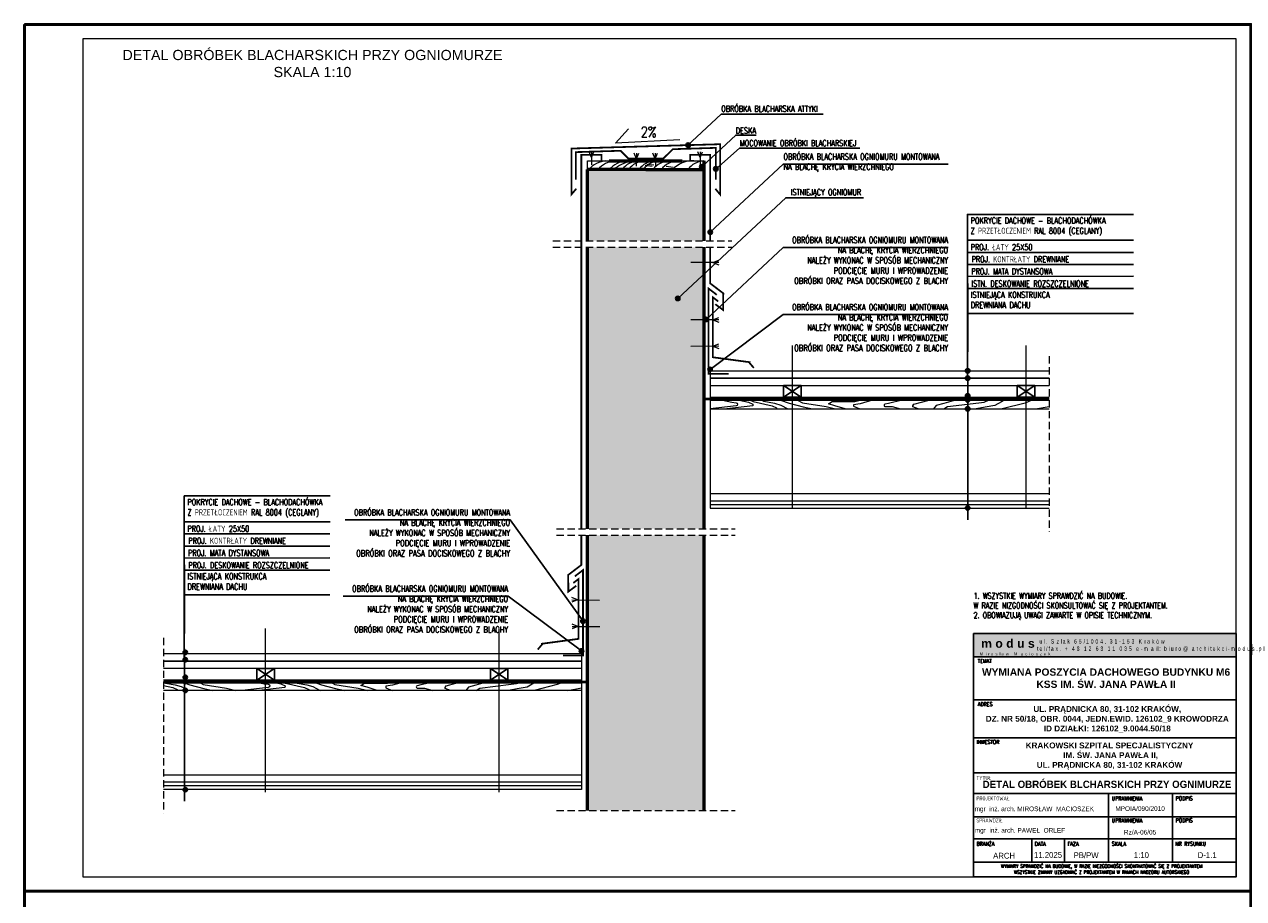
# Model space of a CAD drawing. Header units: millimetres. Extents: x 5973 to 39040, y 4443 to 37727.
# Tile 33 of 52: x 18967 to 19384, y 18641 to 18940. Entities that reach past the tile are written whole.
import ezdxf
from ezdxf.enums import TextEntityAlignment as Align
from ezdxf.lldxf.tags import DXFTag

# ---------------------------------------------------------------- set-up
doc = ezdxf.new("R2010")
doc.units = ezdxf.units.MM
doc.linetypes.add('DASHED2', pattern=[0.375, 0.25, -0.125])
doc.linetypes.add('HIDDEN', pattern=[0.375, 0.25, -0.125])
for name, color, linetype, lineweight in [('!MODUS_CIENKA', 3, 'Continuous', 5), ('!MODUS_HATCH', 4, 'Continuous', 9), ('!MODUS_OPIS', 3, 'Continuous', 13), ('!MODUS_RAMKA', 1, 'Continuous', 15), ('_MODUS - Opis', 8, 'Continuous', 13), ('Izol_wodna', 2, 'Continuous', 15), ('LINIA_PRZERYWANA_MAŁA', 1, 'DASHED2', 13), ('MODUS_Opis', 8, 'Continuous', 13), ('Opis', 8, 'Continuous', 25), ('Ramka', 1, 'Continuous', 15), ('Sciany', 2, 'Continuous', 53), ('Sciany_g-k', 9, 'Continuous', 13), ('Widok', 1, 'Continuous', 15)]:
    doc.layers.add(name, color=color, linetype=linetype, lineweight=lineweight)
doc.layers.add('Hatch_blacha', color=7, linetype='Continuous', lineweight=13, transparency=0.1)
doc.styles.add('ARIAL', font='tahoma.ttf')
doc.styles.add('ARIAL TEEN', font='arial.ttf')
doc.styles.add('OPIS', font='romans.shx')
doc.styles.add('ROMANS', font='romans.shx', dxfattribs={"width": 0.8})
doc.styles.add('TXT', font='simplex.shx', dxfattribs={"width": 0.8})
tags = doc.linetypes.add('DASHDOTX2', pattern=[50.8, 25.4, -12.7, 0, -12.7]).pattern_tags.tags
tags[10:11] = [DXFTag(74, 4), DXFTag(75, 0), DXFTag(340, '0'), DXFTag(46, 1.0), DXFTag(50, 0.0), DXFTag(44, 0.0), DXFTag(45, 0.0)]
tags[8:9] = [DXFTag(74, 4), DXFTag(75, 0), DXFTag(340, '0'), DXFTag(46, 1.0), DXFTag(50, 0.0), DXFTag(44, 0.0), DXFTag(45, 0.0)]
tags[6:7] = [DXFTag(74, 4), DXFTag(75, 0), DXFTag(340, '0'), DXFTag(46, 1.0), DXFTag(50, 0.0), DXFTag(44, 0.0), DXFTag(45, 0.0)]
tags[4:5] = [DXFTag(74, 4), DXFTag(75, 0), DXFTag(340, '0'), DXFTag(46, 1.0), DXFTag(50, 0.0), DXFTag(44, 0.0), DXFTag(45, 0.0)]

# ---------------------------------------------------------------- blocks, each defined once
blk = doc.blocks.new('KROPK')
at = {"layer": 'Opis'}
h = blk.add_hatch(color=256, dxfattribs=at)
h.dxf.hatch_style = 1
edge = h.paths.add_edge_path()
edge.add_arc((16111.4, -14658.8), 3, 0, 360)
blk.add_circle((16111.4, -14658.8), 3, dxfattribs=at)

msp = doc.modelspace()

# ---------------------------------------------------------------- hatches: boundary and pattern name
at = {"layer": '!MODUS_RAMKA'}
for color, points in [(254, [(19381.98173, 18731.45191), (19291.98173, 18731.45191), (19291.98173, 18723.45191), (19381.98173, 18723.45191)]), (250, [(19312.85931, 18730.45191), (19293.98173, 18730.45191), (19293.98173, 18725.16549), (19312.85931, 18725.16549)])]:
    msp.add_hatch(color=color, dxfattribs=at).paths.add_polyline_path(points)
at = {"layer": 'Widok'}
h = msp.add_hatch(color=254, dxfattribs=at)
h.dxf.hatch_style = 1
h.paths.add_polyline_path([(19199.76495, 18767.31976), (19159.76495, 18767.31976), (19159.76495, 18863.77818), (19199.76495, 18863.77818)])
h.paths.add_polyline_path([(19159.76495, 18881.44484), (19199.76495, 18881.44484), (19199.76495, 18865.99845), (19159.76495, 18865.99845)])
h.paths.add_polyline_path([(19182.27566, 18890.41728), (19179.76495, 18890.41728), (19178.88363, 18890.41728), (19168.65208, 18890.41728), (19167.26495, 18890.41728), (19160.21056, 18890.41728), (19159.76495, 18890.41728), (19159.76495, 18881.44484), (19199.76495, 18881.44484), (19199.76495, 18890.41728), (19194.22546, 18890.41728)])
h = msp.add_hatch(color=254, dxfattribs=at)
h.dxf.hatch_style = 1
h.paths.add_polyline_path([(19159.76843, 18670.86134), (19199.76495, 18670.86134), (19199.76495, 18765.09949), (19159.76843, 18765.09949), (19159.76843, 18715.35096), (19159.76843, 18670.86134)], is_closed=False)

# ---------------------------------------------------------------- linework, layer by layer
at = {"layer": '!MODUS_CIENKA'}
for points in [[(19206.01936, 18811.44225), (19209.26842, 18810.70917), (19210.67325, 18810.53234, -1), (19210.67325, 18809.46684), (19201.76495, 18808.44225)], [(19267.59017, 18811.44225), (19262.89553, 18810.28816), (19261.61533, 18809.97344, 0.704375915), (19261.61533, 18809.23531), (19264.119, 18809.23531), (19266.99621, 18808.44225)], [(19048.07418, 18714.48389), (19049.10746, 18714.25075), (19050.51229, 18714.07392, -1), (19050.51229, 18713.00842), (19041.60399, 18711.98383)], [(19105.39554, 18714.48389), (19102.73457, 18713.82974), (19101.45437, 18713.51502, 0.704375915), (19101.45437, 18712.77689), (19103.95805, 18712.77689), (19106.83525, 18711.98383)]]:
    msp.add_lwpolyline(points, format="xyb", dxfattribs=at)
for points in [[(19211.71873, 18811.44225), (19214.96779, 18810.70917), (19216.44484, 18809.99959), (19216.37262, 18809.46684), (19207.46433, 18808.44225)], [(19215.50931, 18811.44225), (19216.51511, 18810.92119), (19223.08822, 18809.43811), (19224.56526, 18808.72853), (19224.52646, 18808.44225)], [(19219.6473, 18811.44225), (19220.16338, 18811.00875), (19223.82659, 18810.32761), (19225.95461, 18809.73153), (19228.45704, 18808.44225)], [(19225.92878, 18811.44225), (19228.87721, 18810.35596), (19233.67933, 18809.07812), (19236.81614, 18808.44225)], [(19231.718, 18811.44225), (19233.45362, 18810.45521), (19241.48919, 18809.18291), (19244.69316, 18808.44225)], [(19247.9857, 18808.44225), (19244.50011, 18809.49667), (19242.36708, 18810.14193), (19243.56237, 18810.88978), (19251.29864, 18810.88978), (19253.13309, 18811.44225)], [(19257.38479, 18811.44225), (19253.14236, 18810.18891), (19250.85993, 18809.84556), (19250.85993, 18809.3475), (19253.03347, 18808.44225)], [(19273.06516, 18808.44225), (19271.22953, 18809.06826), (19271.22953, 18809.46092), (19271.56866, 18810.01385), (19276.75386, 18811.44225)], [(19285.84937, 18811.44225), (19281.77555, 18810.27768), (19279.23539, 18809.55153), (19278.2656, 18808.44225)], [(19281.8273, 18808.44225), (19283.10235, 18809.18784), (19293.79008, 18810.51253), (19295.68303, 18810.74716), (19297.1158, 18811.44225)], [(19302.49806, 18811.44225), (19301.55578, 18810.87869), (19299.29823, 18809.52848), (19295.94205, 18808.96038), (19292.88105, 18808.44225)], [(19311.97707, 18811.44225), (19309.63118, 18810.41391), (19301.74754, 18808.44225)], [(19313.18951, 18808.44225), (19317.92938, 18809.27769)], [(19014.61868, 18713.70577), (19017.83672, 18712.97969), (19019.31376, 18712.27011), (19019.27496, 18711.98383)], [(19015.26922, 18714.48389), (19018.57509, 18713.86919), (19020.70311, 18713.27311), (19023.20554, 18711.98383)], [(19022.03424, 18714.48389), (19023.62571, 18713.89754), (19028.42783, 18712.6197), (19031.56464, 18711.98383)], [(19027.3456, 18714.48389), (19028.20212, 18713.99679), (19036.23769, 18712.72449), (19039.44166, 18711.98383)], [(19053.77356, 18714.48389), (19054.80684, 18714.25075), (19056.28388, 18713.54117), (19056.21167, 18713.00842), (19047.30337, 18711.98383)], [(19056.31338, 18714.48389), (19056.35415, 18714.46277), (19062.92726, 18712.97969), (19064.4043, 18712.27011), (19064.3655, 18711.98383)], [(19060.35976, 18714.48389), (19063.66563, 18713.86919), (19065.79365, 18713.27311), (19068.29608, 18711.98383)], [(19067.12478, 18714.48389), (19068.71625, 18713.89754), (19073.51837, 18712.6197), (19076.65519, 18711.98383)], [(19072.43614, 18714.48389), (19073.29267, 18713.99679), (19081.32823, 18712.72449), (19084.5322, 18711.98383)], [(19087.82475, 18711.98383), (19084.33915, 18713.03825), (19082.20612, 18713.68351), (19083.40141, 18714.43136), (19091.13768, 18714.43136), (19091.31208, 18714.48389)], [(19095.53157, 18714.48389), (19092.98141, 18713.73049), (19090.69897, 18713.38715), (19090.69897, 18712.88908), (19092.87251, 18711.98383)], [(19112.9042, 18711.98383), (19111.06857, 18712.60984), (19111.06857, 18713.0025), (19111.40771, 18713.55543), (19114.77808, 18714.48389)], [(19123.93955, 18714.48389), (19121.61459, 18713.81926), (19119.07443, 18713.09311), (19118.10464, 18711.98383)], [(19121.66634, 18711.98383), (19122.94139, 18712.72942), (19133.62912, 18714.05411), (19135.52207, 18714.28874), (19135.92433, 18714.48389)], [(19141.50119, 18714.48389), (19141.39482, 18714.42027), (19139.13727, 18713.07006), (19135.78109, 18712.50196), (19132.72009, 18711.98383)], [(19150.67563, 18714.48389), (19149.47022, 18713.95549), (19141.58658, 18711.98383)], [(19153.02855, 18711.98383), (19157.76843, 18712.81927)]]:
    msp.add_lwpolyline(points, dxfattribs=at)
at = {"layer": '!MODUS_HATCH'}
for p, q in [((19182.53794, 18891.86565), (19180.156, 18892.17325)), ((19181.98837, 18891.45373), (19179.60642, 18891.76133)), ((19189.13234, 18891.12421), (19186.75039, 18891.4318))]:
    msp.add_line(p, q, dxfattribs=at)
for centre, radius, start, end in [((19166.82149, 18884.57933), 8.81964, 94.6307132, 138.5530777), ((19169.92183, 18884.57933), 8.81964, 94.6307132, 138.5530777), ((19173.87588, 18884.57933), 8.81964, 94.6307132, 138.5530777), ((19180.60255, 18873.82575), 20.44731, 107.0901439, 125.7642708), ((19177.45733, 18886.37384), 7.00247, 92.3984968, 144.7300212), ((19179.61158, 18886.37384), 7.00247, 92.3984968, 144.7300212), ((19183.12374, 18886.37384), 7.00247, 92.3984968, 144.7300212), ((19184.60073, 18886.37384), 7.00247, 92.3984968, 144.7300212), ((19187.99277, 18886.37384), 7.00247, 92.3984968, 144.7300212), ((19190.86623, 18886.37384), 7.00247, 92.3984968, 144.7300212), ((19196.07865, 18883.30548), 10.11338, 88.9873482, 135.3151204), ((19199.94257, 18886.37384), 7.00247, 92.3984968, 144.7300212)]:
    msp.add_arc(centre, radius, start, end, dxfattribs=at)
at = {"layer": '!MODUS_OPIS'}
msp.add_lwpolyline([(19191.4272, 18900.5546), (19169.34344, 18899.49023), (19173.82049, 18904.35207)], dxfattribs=at)
at = {"layer": '!MODUS_RAMKA'}
msp.add_lwpolyline([(19291.98173, 18731.45191), (19381.98173, 18731.45191), (19381.98173, 18723.45191), (19291.98173, 18723.45191)], close=True, dxfattribs=at)
at = {"layer": '!MODUS_RAMKA', "lineweight": 25}
for points in [[(19291.98173, 18723.45191), (19381.98173, 18723.45191), (19381.98122, 18708.7646), (19291.98122, 18708.7646)], [(19291.98065, 18708.7646), (19381.98065, 18708.7646), (19381.98065, 18708.7646), (19291.98065, 18708.7646)], [(19291.98182, 18708.7646), (19381.98182, 18708.7646), (19381.98122, 18695.717), (19291.98122, 18695.717)], [(19291.98122, 18695.717), (19381.98122, 18695.717), (19381.98122, 18683.67699), (19291.98122, 18683.67699)], [(19291.98122, 18695.717), (19381.98122, 18695.717), (19381.98122, 18683.67699), (19291.98122, 18683.67699)], [(19291.98122, 18683.67699), (19381.98122, 18683.67699), (19381.98122, 18676.67699), (19291.98122, 18676.67699)], [(19291.98122, 18676.67699), (19338.23122, 18676.67699), (19338.23122, 18668.67699), (19291.98122, 18668.67699)], [(19360.10622, 18668.67699), (19338.23122, 18668.67699), (19338.23122, 18676.67699), (19360.10622, 18676.67699)], [(19381.98122, 18668.67699), (19360.10622, 18668.67699), (19360.10622, 18676.67699), (19381.98122, 18676.67699)], [(19291.98122, 18668.67699), (19338.23122, 18668.67699), (19338.23122, 18661.13632), (19291.98122, 18661.13632)], [(19360.10622, 18661.13632), (19338.23122, 18661.13632), (19338.23122, 18668.67699), (19360.10622, 18668.67699)], [(19381.98122, 18661.13632), (19360.10622, 18661.13632), (19360.10622, 18668.67699), (19381.98122, 18668.67699)], [(19291.98122, 18661.13632), (19381.98122, 18661.13632), (19381.98122, 18653.13632), (19291.98122, 18653.13632)], [(19311.98122, 18653.13632), (19291.98122, 18653.13632), (19291.98122, 18661.13632), (19311.98122, 18661.13632)], [(19360.10622, 18653.13632), (19338.23122, 18653.13632), (19338.23122, 18661.13632), (19360.10622, 18661.13632)], [(19381.98122, 18653.13632), (19360.10622, 18653.13632), (19360.10622, 18661.13632), (19381.98122, 18661.13632)], [(19381.98122, 18648.13632), (19291.98122, 18648.13632), (19291.98122, 18653.13632), (19381.98122, 18653.13632)]]:
    msp.add_lwpolyline(points, close=True, dxfattribs=at)
msp.add_lwpolyline([(19323.19755, 18661.13632), (19323.19755, 18653.13632)], dxfattribs=at)
at = {"layer": '_MODUS - Opis', "linetype": 'HIDDEN', "ltscale": 10}
for points in [[(19147.99271, 18865.99845), (19209.24223, 18865.99845)], [(19147.99271, 18863.77818), (19209.24223, 18863.77818)], [(19317.92938, 18826.42796), (19317.92938, 18766.32828)], [(19149.17058, 18767.31976), (19210.4201, 18767.31976)], [(19149.17058, 18765.09949), (19210.4201, 18765.09949)], [(19014.61868, 18729.96954), (19014.61868, 18669.86986)], [(19149.17058, 18670.86134), (19210.4201, 18670.86134)]]:
    msp.add_lwpolyline(points, dxfattribs=at)
at = {"layer": 'Defpoints'}
for points in [[(18966.98122, 18643.13632), (19386.98122, 18643.13632), (19386.98122, 18940.13632), (18966.98122, 18940.13632)], [(19291.98173, 18731.45191), (19381.98173, 18731.45191), (19381.98122, 18648.13632), (19291.98122, 18648.13632)], [(19291.98173, 18731.45191), (19381.98122, 18731.45191), (19381.98097, 18648.13632), (19291.98148, 18648.13632)], [(18966.98122, 18346.13632), (19386.98122, 18346.13632), (19386.98122, 18643.13632), (18966.98122, 18643.13632)]]:
    msp.add_lwpolyline(points, close=True, dxfattribs=at)
at = {"layer": 'Hatch_blacha'}
msp.add_line((19157.77589, 18721.98389, 0.6), (19014.62614, 18721.98389, 0.6), dxfattribs=at)
msp.add_lwpolyline([(19155.98504, 18883.8563, 0.6, 0.6, 0), (19154.32125, 18881.89047, 0.6, 0.6, 0), (19154.31596, 18897.60154, 0.6, 0.6, 0), (19205.23579, 18899.08574, 0.6, 0.6, 0), (19205.25975, 18881.82303, 0.6, 0.6, 0), (19203.59595, 18883.78885, 0.6, 0, 0)], format="xyseb", dxfattribs=at)
at = {"layer": 'Hatch_blacha', "const_width": 0.6}
for points in [[(19158.02578, 18896.39749), (19155.82247, 18896.36039), (19155.82247, 18886.89394)], [(19203.74512, 18886.89515), (19203.74512, 18897.83398), (19189.01069, 18897.37), (19185.80986, 18894.21438), (19173.76666, 18894.21438), (19171.14437, 18896.83667), (19156.52578, 18896.4003)], [(19157.69414, 18894.76476), (19157.69363, 18767.31976)], [(19157.69403, 18893.41748), (19157.69403, 18895.41748), (19164.59829, 18895.41748), (19164.59829, 18893.41728)], [(19201.83587, 18893.41748), (19201.83587, 18895.41748), (19194.93161, 18895.41748), (19194.93161, 18893.41728)], [(19201.83576, 18894.76476), (19201.838, 18865.99845)], [(19201.83975, 18863.77818), (19201.84126, 18851.3987), (19206.30793, 18847.99409), (19206.29704, 18842.24688), (19203.56266, 18844.28025)], [(19208.13184, 18820.42612), (19201.26495, 18820.42612), (19201.26495, 18849.63952), (19204.0811, 18847.48371)], [(19201.26495, 18820.42612), (19201.26495, 18820.42612), (19201.26495, 18849.63952), (19204.0811, 18847.48371)], [(19204.5811, 18845.22433), (19202.76495, 18846.61463), (19202.76495, 18826.08652), (19215.60474, 18824.37374), (19215.60474, 18824.37374)], [(19215.10474, 18824.37374), (19216.76163, 18822.43828)], [(19201.76495, 18818.94225), (19317.92938, 18818.94225)], [(19157.69336, 18765.09949), (19157.69212, 18754.94028), (19153.22544, 18751.53567), (19153.23634, 18745.78846), (19155.97072, 18747.82183)], [(19157.69362, 18765.09949), (19157.69358, 18755.53118)], [(19154.95227, 18748.76591), (19156.76843, 18750.15621), (19156.76843, 18729.6281), (19143.92863, 18727.91532), (19143.92863, 18727.91532)], [(19151.40154, 18723.9677), (19158.26843, 18723.9677), (19158.26843, 18753.1811), (19155.45227, 18751.02529)], [(19158.26843, 18723.9677), (19158.26843, 18723.9677), (19158.26843, 18753.1811), (19155.45227, 18751.02529)], [(19144.42863, 18727.91532), (19142.77175, 18725.97986)], [(19157.77589, 18721.98389), (19014.62614, 18721.98389)]]:
    msp.add_lwpolyline(points, dxfattribs=at)
at = {"layer": 'Izol_wodna', "color": 2, "linetype": 'HIDDEN', "ltscale": 15, "const_width": 1}
for points in [[(19199.76495, 18811.80938), (19317.92938, 18811.90545)], [(19159.77589, 18714.85102), (19014.62614, 18714.96902)]]:
    msp.add_lwpolyline(points, dxfattribs=at)
at = {"layer": 'LINIA_PRZERYWANA_MAŁA', "linetype": 'DASHDOTX2', "ltscale": 0.3}
for p, q in [((19229.96953, 18774.11623), (19229.96953, 18830.1004)), ((19309.96953, 18774.11623), (19309.96953, 18830.1004)), ((19049.5713, 18677.15787), (19049.5713, 18733.14203)), ((19129.5713, 18677.15787), (19129.5713, 18733.14203))]:
    msp.add_line(p, q, dxfattribs=at)
at = {"layer": 'Opis'}
for points in [[(19193.98186, 18898.49312), (19205.60223, 18909.33676), (19240.5441, 18909.33676)], [(19232.21782, 18909.33676), (19205.78258, 18909.33676)], [(19198.94239, 18891.37583), (19210.56276, 18902.21947), (19217.61169, 18902.21947)], [(19217.61169, 18902.21947), (19210.74312, 18902.21947)], [(19203.74512, 18890.54142), (19211.8762, 18897.73879), (19253.03426, 18897.73879)], [(19222.41442, 18897.73879), (19215.54584, 18897.73879)], [(19201.83777, 18868.94876), (19226.84949, 18892.28864), (19283.35771, 18892.28864)], [(19190.72393, 18846.24833), (19227.68739, 18880.74107), (19254.30298, 18880.74107)], [(19254.30298, 18880.74107), (19227.86775, 18880.74107)], [(19346.74465, 18875.03543), (19289.90827, 18875.03543), (19290.0187, 18827.93259)], [(19200.42705, 18839.08726), (19226.84949, 18863.74357), (19283.35771, 18863.74357)], [(19346.75483, 18866.18913), (19289.91845, 18866.18913), (19290.06341, 18770.44225)], [(19346.74465, 18862.00833), (19289.92863, 18862.00833)], [(19346.74465, 18857.8662), (19289.93834, 18857.8662)], [(19346.74465, 18853.8227), (19289.94794, 18853.77273)], [(19346.74465, 18849.64257), (19289.95762, 18849.64257)], [(19201.76495, 18821.94225), (19226.84949, 18840.73819), (19283.35771, 18840.73819)], [(19346.75483, 18841.14185), (19289.96759, 18841.14185)], [(19071.74585, 18778.57701), (19021.7, 18778.57701), (19021.85514, 18673.98383)], [(19071.58329, 18778.57701), (19021.7, 18778.57701), (19021.81043, 18731.47417)], [(19071.74585, 18769.73071), (19021.71018, 18769.73071), (19021.85514, 18673.98383)], [(19071.58329, 18769.73071), (19021.71018, 18769.73071), (19021.85514, 18673.98383)], [(19158.26843, 18735.70393), (19133.37405, 18770.39087), (19076.86583, 18770.39087)], [(19071.58329, 18765.54991), (19021.72036, 18765.54991)], [(19071.58329, 18761.40778), (19021.73007, 18761.40778)], [(19071.58329, 18757.35816), (19021.73967, 18757.31431)], [(19071.58329, 18753.18415), (19021.74935, 18753.18415)], [(19071.58329, 18744.68343), (19021.75931, 18744.68343)], [(19157.76843, 18725.48383), (19132.68388, 18744.27977), (19076.17567, 18744.27977)]]:
    msp.add_lwpolyline(points, dxfattribs=at)
at = {"layer": 'Ramka'}
msp.add_lwpolyline([(18986.98122, 18648.13632), (19381.98122, 18648.13632), (19381.98122, 18935.13632), (18986.98122, 18935.13632)], close=True, dxfattribs=at)
at = {"layer": 'Sciany'}
for points in [[(19167.26495, 18893.41728), (19192.26495, 18893.41728)], [(19199.76495, 18882.74636), (19199.76495, 18893.41728)], [(19159.76495, 18882.74636), (19159.76495, 18890.41728)], [(19179.76495, 18890.41728), (19159.76495, 18890.41728)], [(19179.76495, 18890.41728), (19199.76495, 18890.41728)], [(19199.76495, 18882.74636), (19199.76495, 18890.41728)], [(19159.76495, 18865.99845), (19159.76495, 18882.74636)], [(19199.76495, 18865.99845), (19199.76495, 18882.74636)], [(19159.76495, 18767.31976), (19159.76495, 18863.77818)], [(19199.76495, 18767.31976), (19199.76495, 18863.77818)], [(19159.76843, 18670.86134), (19159.76843, 18765.09949)], [(19199.76495, 18670.86134), (19199.76495, 18765.09949)]]:
    msp.add_lwpolyline(points, dxfattribs=at)
at = {"layer": 'Sciany_g-k'}
for p, q in [((19201.76495, 18776.94225), (19317.92938, 18776.94225)), ((19201.76495, 18775.69225), (19317.92938, 18775.69225)), ((19201.76495, 18774.44225), (19317.92938, 18774.44225)), ((19157.76843, 18680.48383), (19014.61868, 18680.48383)), ((19157.76843, 18679.23383), (19014.61868, 18679.23383)), ((19157.76843, 18677.98383), (19014.61868, 18677.98383))]:
    msp.add_line(p, q, dxfattribs=at)
at = {"layer": 'Widok'}
for p, q in [((19159.76495, 18893.41728), (19199.76495, 18893.41728)), ((19199.76495, 18893.41728), (19199.76495, 18882.74636)), ((19199.76495, 18881.44484), (19199.76495, 18865.99845)), ((19199.76495, 18863.77818), (19199.76495, 18767.31976)), ((19201.76495, 18821.44225), (19317.92938, 18821.44225)), ((19201.76495, 18818.94225, 0.6), (19317.92938, 18818.94225, 0.6)), ((19201.76495, 18816.44225), (19317.92938, 18816.44225)), ((19201.76495, 18812.44225), (19317.92938, 18812.44225)), ((19201.76495, 18811.44225), (19317.92938, 18811.44225)), ((19201.76495, 18808.44225), (19317.92938, 18808.44225)), ((19201.76495, 18808.44225), (19317.92938, 18808.44225)), ((19201.76495, 18779.44225), (19317.92938, 18779.44225)), ((19159.76843, 18765.09949), (19159.76843, 18671.80618)), ((19199.76495, 18765.09949), (19199.76495, 18670.86134)), ((19157.77589, 18724.48389), (19014.62614, 18724.48389)), ((19157.77589, 18719.48389), (19014.62614, 18719.48389)), ((19157.77589, 18715.48389), (19014.62614, 18715.48389)), ((19157.77589, 18714.48389), (19014.62614, 18714.48389)), ((19157.76843, 18711.98383), (19014.61868, 18711.98383)), ((19157.76843, 18711.98383), (19014.61868, 18711.98383)), ((19157.76843, 18682.98383), (19014.61868, 18682.98383))]:
    msp.add_line(p, q, dxfattribs=at)
at = {"layer": 'Widok', "color": 3, "lineweight": 50}
for points in [[(18966.98122, 18940.13632), (19386.98122, 18940.13632), (19386.98122, 18643.13632), (18966.98122, 18643.13632)], [(18966.98122, 18643.13632), (19386.98122, 18643.13632), (19386.98122, 18346.13632), (18966.98122, 18346.13632)]]:
    msp.add_lwpolyline(points, close=True, dxfattribs=at)
at = {"layer": 'Widok'}
for points in [[(19161.16007, 18894.4786), (19160.35989, 18896.4786)], [(19161.16007, 18896.4786), (19161.12831, 18891.99257)], [(19161.16007, 18894.4786), (19161.96026, 18896.4786)], [(19198.36982, 18894.4786), (19197.56964, 18896.4786)], [(19198.36982, 18896.4786), (19198.40158, 18891.99257)], [(19198.36982, 18894.4786), (19199.17001, 18896.4786)], [(19176.54262, 18894.03132), (19175.74244, 18896.03132)], [(19176.54262, 18896.03132), (19176.51086, 18891.54529)], [(19176.54262, 18894.03132), (19177.34281, 18896.03132)], [(19183.02454, 18894.03132), (19182.22436, 18896.03132)], [(19183.02454, 18896.03132), (19183.0563, 18891.54529)], [(19183.02454, 18894.03132), (19183.82473, 18896.03132)], [(19204.73017, 18858.56109), (19195.21331, 18858.52933)], [(19202.73017, 18858.56109), (19204.73017, 18859.36127)], [(19202.73017, 18858.56109), (19204.73017, 18857.7609)], [(19204.73017, 18838.92564), (19195.21331, 18838.89388)], [(19202.73017, 18838.92564), (19204.73017, 18839.72582)], [(19202.73017, 18838.92564), (19204.73017, 18838.12545)], [(19204.73017, 18829.8493), (19195.21331, 18829.81753)], [(19202.73017, 18829.8493), (19204.73017, 18830.64948)], [(19202.73017, 18829.8493), (19204.73017, 18829.04911)], [(19201.76495, 18821.94225), (19201.76495, 18774.44225)], [(19156.42551, 18742.95418), (19154.42551, 18743.75436)], [(19154.42551, 18742.95418), (19163.94237, 18742.92242)], [(19156.42551, 18742.95418), (19154.42551, 18742.15399)], [(19156.50253, 18733.86011), (19154.50253, 18734.6603)], [(19154.50253, 18733.86011), (19164.0194, 18733.82835)], [(19156.50253, 18733.86011), (19154.50253, 18733.05993)], [(19157.76843, 18725.48383), (19157.76843, 18677.98383)]]:
    msp.add_lwpolyline(points, dxfattribs=at)
msp.add_lwpolyline([(19159.76495, 18893.41728), (19199.76495, 18893.41728), (19199.76495, 18890.41728), (19159.76495, 18890.41728)], close=True, dxfattribs=at)
at = {"layer": 'Widok', "lineweight": 30}
for points in [[(19226.96953, 18816.44225), (19226.96953, 18812.44225), (19232.96953, 18812.44225), (19232.96953, 18816.44225), (19226.96953, 18816.44225), (19232.96953, 18812.44225), (19232.96953, 18816.44225), (19226.96953, 18812.44225)], [(19306.96953, 18816.44225), (19306.96953, 18812.44225), (19312.96953, 18812.44225), (19312.96953, 18816.44225), (19306.96953, 18816.44225), (19312.96953, 18812.44225), (19312.96953, 18816.44225), (19306.96953, 18812.44225)], [(19052.5713, 18719.48389), (19052.5713, 18715.48389), (19046.5713, 18715.48389), (19046.5713, 18719.48389), (19052.5713, 18719.48389), (19046.5713, 18715.48389), (19046.5713, 18719.48389), (19052.5713, 18715.48389)], [(19132.5713, 18719.48389), (19132.5713, 18715.48389), (19126.5713, 18715.48389), (19126.5713, 18719.48389), (19132.5713, 18719.48389), (19126.5713, 18715.48389), (19126.5713, 18719.48389), (19132.5713, 18715.48389)]]:
    msp.add_lwpolyline(points, dxfattribs=at)

# ---------------------------------------------------------------- block references
at = {"layer": 'Opis', "yscale": 0.25, "zscale": 0.25}
for p, xscale in [((15166.43228, 22563.45516), 0.25), ((15171.10012, 22556.06475), 0.25), ((15175.90284, 22555.35839), 0.25), ((15173.9955, 22533.63768), 0.25), ((15162.88166, 22510.93725), 0.25), ((15172.58478, 22503.77618), 0.25), ((15173.92268, 22486.63117), 0.25), ((15262.14392, 22486.13117), 0.25), ((15262.14392, 22483.63117), 0.25), ((15262.14392, 22477.63117), 0.25), ((15262.14392, 22476.13117), 0.25), ((15262.14392, 22473.13117), 0.25), ((15262.14392, 22439.13117), 0.25), ((23186.1107, 22400.39285), -0.25), ((23049.90635, 22389.67275), -0.25), ((23185.6107, 22390.17275), -0.25), ((23049.90635, 22387.17275), -0.25), ((23049.90635, 22381.17275), -0.25), ((23049.90635, 22379.67275), -0.25), ((23049.90635, 22376.67275), -0.25), ((23049.90635, 22376.67275), -0.25), ((23049.90635, 22342.67275), -0.25)]:
    msp.add_blockref('KROPK', p, dxfattribs=dict(at, xscale=xscale))

# ---------------------------------------------------------------- texts
at = {"layer": '!MODUS_OPIS', "insert": (19178.02237, 18905.04896), "char_height": 3.6, "width": 228.6243386, "attachment_point": 1, "style": 'TXT'}
msp.add_mtext('{\\W0.8;2%}', dxfattribs=at)
at = {"layer": '!MODUS_RAMKA', "transparency": 33554687, "style": 'TXT', "width": 0.8}
for s, height, p in [('TEMAT', 1.349895, (19293.41959, 18721.37168)), ('ADRES', 1.349895, (19293.43043, 18706.56579)), ('INWESTOR', 1.349895, (19292.99835, 18693.60817)), ('TYTUŁ', 1.349895, (19292.98167, 18681.29784)), ('PROJEKTOWAŁ', 1.3498945, (19292.98167, 18674.29784)), ('UPRAWNIENIA', 1.3498945, (19339.33595, 18674.29974)), ('PODPIS', 1.349895, (19361.21095, 18674.29974)), ('SPRAWDZIŁ', 1.349895, (19292.98167, 18666.75718)), ('UPRAWNIENIA', 1.3498945, (19339.33595, 18666.75907)), ('PODPIS', 1.349895, (19361.21095, 18666.75907)), ('BRANŻA', 1.349895, (19292.98187, 18658.75907)), ('DATA', 1.349895, (19312.94571, 18658.75907)), ('FAZA', 1.349895, (19324.16203, 18658.75907)), ('SKALA', 1.349895, (19339.33595, 18658.75907)), ('NR RYSUNKU', 1.349895, (19361.08407, 18658.75907))]:
    msp.add_text(s, height=height, dxfattribs=at).set_placement(p)
at = {"layer": '!MODUS_RAMKA', "transparency": 33554687, "style": 'ROMANS', "width": 0.75}
for s, p in [('WYMIARY SPRAWDZIĆ NA BUDOWIE, W RAZIE NIEZGODNOŚCI SKONTAKTOWAĆ SIĘ Z PROJEKTANTEM', (19335.85462, 18651.73633)), ('WSZYSTKIE ZMIANY UZGADNIAĆ Z PROJEKTANTEM W RAMACH NADZORU AUTORSKIEGO', (19335.85462, 18649.72333))]:
    msp.add_text(s, height=1.2, dxfattribs=at).set_placement(p, align=Align.MIDDLE_CENTER)
at = {"layer": '!MODUS_RAMKA', "linetype": 'ByBlock', "lineweight": 25, "attachment_point": 5, "style": 'ARIAL TEEN'}
for s, insert, char_height, width in [('DETAL OBRÓBEK BLACHARSKICH PRZY OGNIOMURZE\\PSKALA 1:10', (19065.63051, 18926.70481), 3.5, 143.2520573), ('{\\fArial|b1|i0|c238|p34;WYMIANA POSZYCIA DACHOWEGO BUDYNKU M6 \\PKSS IM. ŚW. JANA PAWŁA II }', (19337.39176, 18716.13964), 2.5, 87.3937723), ('{\\fArial|b1|i0|c238|p34;UL. PRĄDNICKA 80, 31-102 KRAKÓW, \\PDZ. NR 50/18, OBR. 0044, JEDN.EWID. 126102_9 KROWODRZA\\PID DZIAŁKI: 126102_9.0044.50/18}', (19337.79447, 18702.07736), 2, 89.3975617), ('{\\fArial|b1|i0|c238|p34;KRAKOWSKI SZPITAL SPECJALISTYCZNY\\P IM. ŚW. JANA PAWŁA II, \\PUL. PRĄDNICKA 80, 31-102 KRAKÓW}', (19338.55495, 18689.4873), 2, 79.7251685)]:
    msp.add_mtext(s, dxfattribs=dict(at, insert=insert, char_height=char_height, width=width))
at = {"layer": '!MODUS_RAMKA', "color": 254, "insert": (19294.57146, 18729.572), "char_height": 3, "width": 18.8775781, "attachment_point": 1, "style": 'ARIAL'}
msp.add_mtext('{\\fArial|b1|i0|c238|p34;m o d u s}', dxfattribs=at)
at = {"layer": '!MODUS_RAMKA', "color": 250, "attachment_point": 4, "style": 'ARIAL'}
for s, insert, char_height, width in [('{\\fArial|b0|i0|c238|p34;\\W0.7;\\T1.7; \\fArial|b0|i0|c0|p34;ul. \\fArial|b0|i0|c238|p34;Szlak 65/1004,\\fArial|b0|i0|c0|p34; 31-\\fArial|b0|i0|c238|p34;153\\fArial|b0|i0|c0|p34; Kraków \\Ptel/fax. + 48 12 6\\fArial|b0|i0|c238|p34;3\\fArial|b0|i0|c0|p34; \\fArial|b0|i0|c238|p34;1\\fArial|b0|i0|c0|p34;1 \\fArial|b0|i0|c238|p34;03\\fArial|b0|i0|c0|p34;5 e-mail: \\fArial|b0|i0|c238|p34;biuro@architekci-modus.pl}', (19313.75786, 18727.28898), 1.5, 99.7539432), ('{\\fArial|b0|i0|c0|p34;\\W0.8;\\T2;Miros\\fArial|b0|i0|c238|p34;law Macioszek}', (19294.08055, 18724.44708), 1, 38.6270711)]:
    msp.add_mtext(s, dxfattribs=dict(at, insert=insert, char_height=char_height, width=width))
at = {"layer": '!MODUS_RAMKA', "linetype": 'ByBlock', "transparency": 33554687, "attachment_point": 5, "style": 'ARIAL TEEN'}
for s, insert, char_height, width in [('{\\W0.95;\\fArial|b1|i0|c238|p34;DETAL OBRÓBEK BLCHARSKICH PRZY OGNIMURZE}', (19337.69783, 18679.7742), 2.5, 89.7588856), ('{\\W0.95;mgr  in\\fArial|b0|i0|c238|p34;ż\\fArial|b0|i0|c0|p34;. arch. MIROS\\fArial|b0|i0|c238|p34;Ł\\fArial|b0|i0|c0|p34;AW  MACIOSZEK}', (19312.80497, 18671.15477), 1.6, 140.3560843), ('{\\W0.95;MPOIA/090/2010}', (19349.03088, 18671.48009), 1.6, 140.3560843), ('{\\W0.95;mgr  in\\fArial|b0|i0|c238|p34;ż\\fArial|b0|i0|c0|p34;. arch. PAWE\\fArial|b0|i0|c238|p34;Ł\\fArial|b0|i0|c0|p34;  ORLEF}', (19307.88573, 18663.79222), 1.6, 140.3560843), ('{\\W0.95;Rz/A-06/05}', (19349.03088, 18663.37538), 1.6, 140.3560843), ('{\\W0.95;ARCH}', (19302.47048, 18655.32019), 2, 140.3560843), ('{\\W0.95;11.2025}', (19317.50665, 18655.59408), 2, 140.3560843), ('{\\W0.95;PB/PW}', (19330.55172, 18655.48822), 2, 140.3560843), ('{\\W0.95;1:10 }', (19349.46814, 18655.54269), 2, 140.3560843), ('{\\W0.95;D-1.1}', (19371.99901, 18655.54269), 2, 140.3560843)]:
    msp.add_mtext(s, dxfattribs=dict(at, insert=insert, char_height=char_height, width=width))
at = {"layer": 'MODUS_Opis', "insert": (19291.98173, 18736.24496), "char_height": 2, "width": 87.823407, "attachment_point": 7, "style": 'OPIS'}
msp.add_mtext('{\\W0.8;1. WSZYSTKIE WYMIARY SPRAWDZIĆ NA BUDOWIE. \\PW RAZIE NIZGODNOŚCI SKONSULTOWAĆ SIĘ Z PROJEKTANTEM.\\P2. OBOWIAZUJĄ UWAGI ZAWARTE W OPISIE TECHNICZNYM.}', dxfattribs=at)
at = {"layer": 'Opis', "char_height": 2.1, "attachment_point": 1, "line_spacing_factor": 0.75, "style": 'TXT'}
for s, insert in [('{\\W0.7;OBRÓBKA BLACHARSKA ATTYKI}', (19205.61016, 18912.2768)), ('{\\W0.7;DESKA}', (19210.5707, 18904.80005)), ('{\\W0.7;MOCOWANIE OBRÓBKI BLACHARSKIEJ}', (19211.95856, 18900.4991)), ('{\\W0.7;ISTNIEJĄCY OGNIOMUR}', (19229.42073, 18883.68112))]:
    msp.add_mtext_dynamic_manual_height_columns(s, width=310.3380007, gutter_width=12.5, heights=[0], dxfattribs=dict(at, insert=insert))
at = {"layer": 'Opis', "char_height": 2.1, "width": 186.2028004, "style": 'TXT'}
for s, insert, attachment_point in [('{\\W0.7;OBRÓBKA BLACHARSKA OGNIOMURU MONTOWANA \\PNA BLACHĘ KRYCIA WIERZCHNIEGO}', (19226.91822, 18895.87731), 1), ('{\\W0.7;OBRÓBKA BLACHARSKA OGNIOMURU MONTOWANA \\PNA BLACHĘ KRYCIA WIERZCHNIEGO\\PNALEŻY WYKONAC W SPOSÓB MECHANICZNY\\P}PODCIĘCIE MURU I WPROWADZENIE \\POBRÓBKI ORAZ PASA DOCISKOWEGO Z BLACHY ', (19283.28898, 18867.33224), 3), ('{\\W0.7;OBRÓBKA BLACHARSKA OGNIOMURU MONTOWANA \\PNA BLACHĘ KRYCIA WIERZCHNIEGO\\PNALEŻY WYKONAC W SPOSÓB MECHANICZNY\\P}PODCIĘCIE MURU I WPROWADZENIE \\POBRÓBKI ORAZ PASA DOCISKOWEGO Z BLACHY ', (19283.28898, 18844.32686), 3), ('{\\W0.7;OBRÓBKA BLACHARSKA OGNIOMURU MONTOWANA \\PNA BLACHĘ KRYCIA WIERZCHNIEGO\\PNALEŻY WYKONAC W SPOSÓB MECHANICZNY\\P}PODCIĘCIE MURU I WPROWADZENIE \\POBRÓBKI ORAZ PASA DOCISKOWEGO Z BLACHY ', (19133.30532, 18773.97955), 3), ('{\\W0.7;OBRÓBKA BLACHARSKA OGNIOMURU MONTOWANA \\PNA BLACHĘ KRYCIA WIERZCHNIEGO\\PNALEŻY WYKONAC W SPOSÓB MECHANICZNY\\P}PODCIĘCIE MURU I WPROWADZENIE \\POBRÓBKI ORAZ PASA DOCISKOWEGO Z BLACHY ', (19132.61515, 18747.86844), 3)]:
    msp.add_mtext(s, dxfattribs=dict(at, insert=insert, attachment_point=attachment_point))
at = {"layer": 'Opis', "char_height": 2.1, "attachment_point": 1, "style": 'TXT'}
for s, insert in [('{\\W0.7;POKRYCIE DACHOWE - BLACHODACHÓWKA\\PZ PRZETŁOCZENIEM RAL 8004 (CEGLANY)}', (19291.00719, 18873.97247)), ('{\\W0.7;PROJ. ŁATY 25X50}', (19290.98743, 18864.85639)), ('{\\W0.7;PROJ. KONTRŁATY DREWNIANE}', (19291.31027, 18860.73052)), ('{\\W0.7;PROJ. MATA DYSTANSOWA}', (19291.2185, 18856.55639)), ('{\\W0.7;ISTN. DESKOWANIE ROZSZCZELNIONE}', (19291.30153, 18852.3647)), ('{\\W0.7;ISTNIEJĄCA KONSTRUKCA\\PDREWNIANA DACHU}', (19291.0486, 18848.53739)), ('{\\W0.7;POKRYCIE DACHOWE - BLACHODACHÓWKA\\PZ PRZETŁOCZENIEM RAL 8004 (CEGLANY)}', (19022.79892, 18777.51405)), ('{\\W0.7;PROJ. ŁATY 25X50}', (19022.77916, 18768.39797)), ('{\\W0.7;PROJ. KONTRŁATY DREWNIANE}', (19023.102, 18764.2721)), ('{\\W0.7;PROJ. MATA DYSTANSOWA}', (19023.01023, 18760.09797)), ('{\\W0.7;PROJ. DESKOWANIE ROZSZCZELNIONE}', (19023.09326, 18755.90628)), ('{\\W0.7;ISTNIEJĄCA KONSTRUKCA\\PDREWNIANA DACHU}', (19022.84033, 18752.07897))]:
    msp.add_mtext_dynamic_manual_height_columns(s, width=186.2028004, gutter_width=7.5, heights=[0], dxfattribs=dict(at, insert=insert))

doc.saveas('drawing.dxf')
